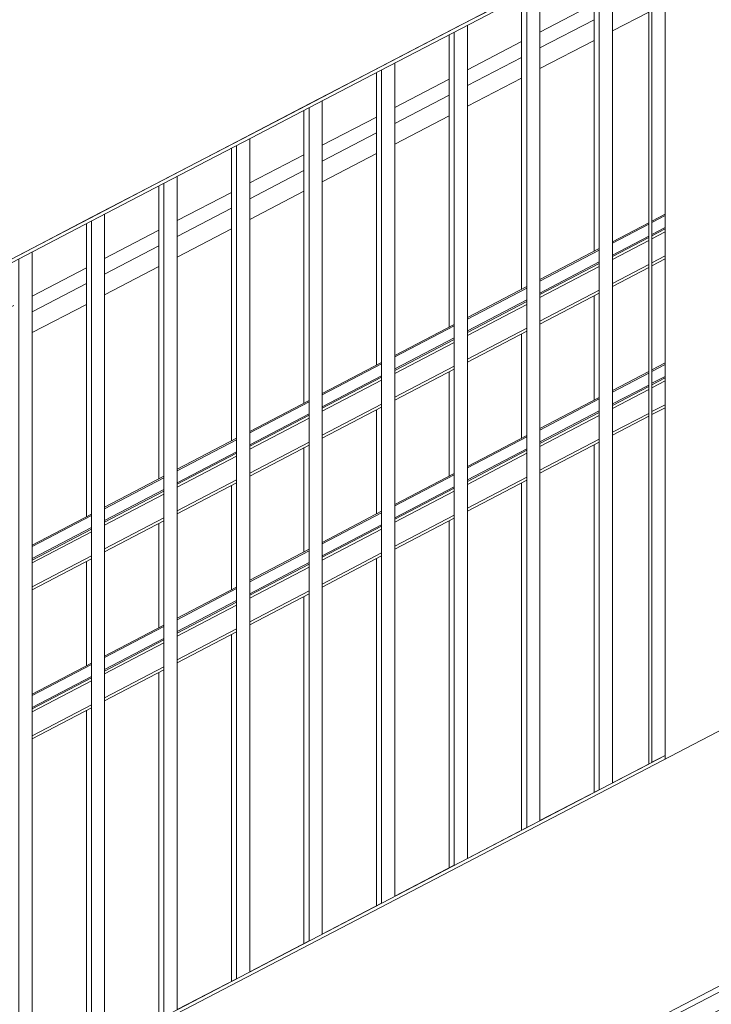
# Model space of a CAD drawing. Header units: millimetres. Extents: x -65 to 293624, y -1905 to 31061.
# Tile 192 of 256: x 116578 to 117627, y 18137 to 19629. Entities that reach past the tile are written whole.
import ezdxf

# ---------------------------------------------------------------- set-up
doc = ezdxf.new("R2010")
doc.units = ezdxf.units.MM
doc.header["$MEASUREMENT"] = 0
doc.linetypes.add('Hidden Line', pattern=[317.5, 211.666667, -105.833333])
for name, color, linetype in [('00 2D joon.AR', 7, 'Continuous'), ('00 Tekst.AR', 7, 'Continuous'), ('1244 Fassaadivarustus.AR', 7, 'Continuous'), ('1245 Klaasfassaadid.AR', 7, 'Continuous'), ('1251 Rõdupiirded.AR', 7, 'Continuous'), ('1253 Rõdutrepid.AR', 7, 'Continuous'), ('1253 Terrassipostid.AR', 7, 'Continuous')]:
    doc.layers.add(name, color=color, linetype=linetype)
doc.dimstyles.new('GENERATED_STYLE__1', dxfattribs={"dimtxt": 0.18, "dimasz": 91.2, "dimexe": 0.18, "dimexo": 0.0625, "dimgap": 0, "dimtad": 0, "dimtih": 1, "dimtoh": 1, "dimdec": 4, "dimzin": 0, "dimdsep": 46, "dimcen": 0.09, "dimadec": 0, "dimazin": 0, "dimtfac": 1, "dimtdec": 4, "dimtmove": 0, "dimatfit": 3, "dimldrblk": 'ARROWHEAD_5', "dimfxl": 0, "dimtolj": 1, "dimtzin": 0, "dimarcsym": 0})

# ---------------------------------------------------------------- blocks, each defined once
blk = doc.blocks.new('Section Element_1062_3', base_point=(20443.1, 12361.4))
at = {"layer": '1253 Terrassipostid.AR', "color": 7, "linetype": 'Continuous', "lineweight": 13}
blk.add_line((117556.9, 18514.4), (117556.9, 23406.5), dxfattribs=at)
blk = doc.blocks.new('Section Element_1109_3', base_point=(20443.1, 12361.4))
at = {"layer": '1244 Fassaadivarustus.AR', "color": 7, "linetype": 'Continuous', "lineweight": 13}
for p, q in [((117531.9, 19641), (117476.9, 19612.4)), ((117449.2, 19629.5), (117366.9, 19586.7)), ((117449.2, 19598.1), (117366.9, 19555.3)), ((117339.2, 19572.3), (117256.9, 19529.6)), ((117339.2, 19540.9), (117256.9, 19498.2)), ((117229.2, 19515.2), (117146.9, 19472.4)), ((117229.2, 19483.8), (117146.9, 19441)), ((117119.2, 19458.1), (117036.9, 19415.3)), ((117119.2, 19426.6), (117036.9, 19383.9)), ((117009.2, 19400.9), (116926.9, 19358.1)), ((117009.2, 19369.5), (116926.9, 19326.7)), ((116899.2, 19343.8), (116816.9, 19301)), ((116899.2, 19312.4), (116816.9, 19269.6)), ((116789.2, 19286.6), (116706.9, 19243.9)), ((116789.2, 19255.2), (116706.9, 19212.4)), ((116679.2, 19229.5), (116596.9, 19186.7)), ((116679.2, 19198.1), (116596.9, 19155.3))]:
    blk.add_line(p, q, dxfattribs=at)
blk = doc.blocks.new('Section Element_1116_3', base_point=(20443.1, 12361.4))
at = {"layer": '1253 Rõdutrepid.AR', "color": 7, "linetype": 'Continuous', "lineweight": 13}
for p, q in [((115501.9, 17439.1), (121077.6, 20341.5)), ((117556.9, 18113.1), (117706.9, 18191.1))]:
    blk.add_line(p, q, dxfattribs=at)
blk = doc.blocks.new('Section Element_1263_3', base_point=(20443.1, 12361.4))
at = {"layer": '1245 Klaasfassaadid.AR', "color": 7, "linetype": 'Continuous', "lineweight": 13}
for p, q in [((117556.9, 19777), (117536.9, 19766.6)), ((117531.9, 19764), (117480.4, 19737.3)), ((117556.9, 19709.4), (117536.9, 19699)), ((117531.9, 19696.4), (117476.9, 19667.8)), ((117449.2, 19653.4), (117366.9, 19610.7)), ((117339.2, 19596.3), (117256.9, 19553.5)), ((117229.2, 19539.2), (117146.9, 19496.4)), ((117119.2, 19482), (117036.9, 19439.2)), ((117009.2, 19424.9), (116926.9, 19382.1)), ((116899.2, 19367.7), (116816.9, 19325)), ((116789.2, 19310.6), (116706.9, 19267.8)), ((116679.2, 19253.4), (116596.9, 19210.7)), ((116569.2, 19196.3), (116545.7, 19184.1))]:
    blk.add_line(p, q, dxfattribs=at)
blk = doc.blocks.new('Section Element_2377_3', base_point=(20443.1, 12361.4))
at = {"layer": '1251 Rõdupiirded.AR', "color": 7, "linetype": 'Continuous', "lineweight": 13}
for p, q in [((115506.9, 17447.3), (117556.9, 18514.4)), ((117556.9, 18514.4), (117556.9, 18508.8)), ((115506.9, 17447.3), (115506.9, 17441.7))]:
    blk.add_line(p, q, dxfattribs=at)
blk = doc.blocks.new('Section Element_2627_3', base_point=(20443.1, 12361.4))
at = {"layer": '1251 Rõdupiirded.AR', "color": 7, "linetype": 'Continuous', "lineweight": 13}
for p, q in [((116576.9, 18004.3), (116576.9, 19266.9)), ((116596.9, 18014.7), (116596.9, 19277.3))]:
    blk.add_line(p, q, dxfattribs=at)
blk = doc.blocks.new('Section Element_2628_3', base_point=(20443.1, 12361.4))
at = {"layer": '1251 Rõdupiirded.AR', "color": 7, "linetype": 'Continuous', "lineweight": 13}
for p, q in [((116706.9, 18072), (116706.9, 19334.6)), ((116686.9, 18061.5), (116686.9, 19324.2))]:
    blk.add_line(p, q, dxfattribs=at)
blk = doc.blocks.new('Section Element_2629_3', base_point=(20443.1, 12361.4))
at = {"layer": '1251 Rõdupiirded.AR', "color": 7, "linetype": 'Continuous', "lineweight": 13}
for p, q in [((116816.9, 18129.2), (116816.9, 19391.9)), ((116796.9, 18118.8), (116796.9, 19381.5))]:
    blk.add_line(p, q, dxfattribs=at)
blk = doc.blocks.new('Section Element_2630_3', base_point=(20443.1, 12361.4))
at = {"layer": '1251 Rõdupiirded.AR', "color": 7, "linetype": 'Continuous', "lineweight": 13}
for p, q in [((116926.9, 18186.5), (116926.9, 19449.1)), ((116906.9, 18176.1), (116906.9, 19438.7))]:
    blk.add_line(p, q, dxfattribs=at)
blk = doc.blocks.new('Section Element_2631_3', base_point=(20443.1, 12361.4))
at = {"layer": '1251 Rõdupiirded.AR', "color": 7, "linetype": 'Continuous', "lineweight": 13}
for p, q in [((117036.9, 18243.7), (117036.9, 19506.4)), ((117016.9, 18233.3), (117016.9, 19496))]:
    blk.add_line(p, q, dxfattribs=at)
blk = doc.blocks.new('Section Element_2632_3', base_point=(20443.1, 12361.4))
at = {"layer": '1251 Rõdupiirded.AR', "color": 7, "linetype": 'Continuous', "lineweight": 13}
for p, q in [((117476.9, 18472.8), (117476.9, 19735.4)), ((117456.9, 18462.4), (117456.9, 19725))]:
    blk.add_line(p, q, dxfattribs=at)
blk = doc.blocks.new('Section Element_2650_3', base_point=(20443.1, 12361.4))
at = {"layer": '1251 Rõdupiirded.AR', "color": 7, "linetype": 'Continuous', "lineweight": 13}
for p, q in [((116585.7, 19277.2), (116475.7, 19219.9)), ((116588, 19272.7), (116478, 19215.5))]:
    blk.add_line(p, q, dxfattribs=at)
blk = doc.blocks.new('Section Element_2653_3', base_point=(20443.1, 12361.4))
at = {"layer": '1251 Rõdupiirded.AR', "color": 7, "linetype": 'Continuous', "lineweight": 13}
for p, q in [((116695.7, 19334.4), (116585.7, 19277.2)), ((116698, 19330), (116588, 19272.7))]:
    blk.add_line(p, q, dxfattribs=at)
blk = doc.blocks.new('Section Element_2654_3', base_point=(20443.1, 12361.4))
at = {"layer": '1251 Rõdupiirded.AR', "color": 7, "linetype": 'Continuous', "lineweight": 13}
for p, q in [((116805.7, 19391.7), (116695.7, 19334.4)), ((116808, 19387.3), (116698, 19330))]:
    blk.add_line(p, q, dxfattribs=at)
blk = doc.blocks.new('Section Element_2655_3', base_point=(20443.1, 12361.4))
at = {"layer": '1251 Rõdupiirded.AR', "color": 7, "linetype": 'Continuous', "lineweight": 13}
for p, q in [((116915.7, 19449), (116805.7, 19391.7)), ((116918, 19444.5), (116808, 19387.3))]:
    blk.add_line(p, q, dxfattribs=at)
blk = doc.blocks.new('Section Element_2656_3', base_point=(20443.1, 12361.4))
at = {"layer": '1251 Rõdupiirded.AR', "color": 7, "linetype": 'Continuous', "lineweight": 13}
for p, q in [((117025.7, 19506.2), (116915.7, 19449)), ((117028, 19501.8), (116918, 19444.5))]:
    blk.add_line(p, q, dxfattribs=at)
blk = doc.blocks.new('Section Element_2657_3', base_point=(20443.1, 12361.4))
at = {"layer": '1251 Rõdupiirded.AR', "color": 7, "linetype": 'Continuous', "lineweight": 13}
for p, q in [((117135.7, 19563.5), (117025.7, 19506.2)), ((117138, 19559), (117028, 19501.8))]:
    blk.add_line(p, q, dxfattribs=at)
blk = doc.blocks.new('Section Element_2658_3', base_point=(20443.1, 12361.4))
at = {"layer": '1251 Rõdupiirded.AR', "color": 7, "linetype": 'Continuous', "lineweight": 13}
for p, q in [((117146.9, 18301), (117146.9, 19563.6)), ((117126.9, 18290.6), (117126.9, 19553.2))]:
    blk.add_line(p, q, dxfattribs=at)
blk = doc.blocks.new('Section Element_2659_3', base_point=(20443.1, 12361.4))
at = {"layer": '1251 Rõdupiirded.AR', "color": 7, "linetype": 'Continuous', "lineweight": 13}
for p, q in [((117245.7, 19620.7), (117135.7, 19563.5)), ((117248, 19616.3), (117138, 19559))]:
    blk.add_line(p, q, dxfattribs=at)
blk = doc.blocks.new('Section Element_2660_3', base_point=(20443.1, 12361.4))
at = {"layer": '1251 Rõdupiirded.AR', "color": 7, "linetype": 'Continuous', "lineweight": 13}
for p, q in [((117236.9, 18347.8), (117236.9, 19610.5)), ((117256.9, 18358.3), (117256.9, 19620.9))]:
    blk.add_line(p, q, dxfattribs=at)
blk = doc.blocks.new('Section Element_2661_3', base_point=(20443.1, 12361.4))
at = {"layer": '1251 Rõdupiirded.AR', "color": 7, "linetype": 'Continuous', "lineweight": 13}
for p, q in [((117355.7, 19678), (117245.7, 19620.7)), ((117358, 19673.6), (117248, 19616.3))]:
    blk.add_line(p, q, dxfattribs=at)
blk = doc.blocks.new('Section Element_2662_3', base_point=(20443.1, 12361.4))
at = {"layer": '1251 Rõdupiirded.AR', "color": 7, "linetype": 'Continuous', "lineweight": 13}
for p, q in [((117346.9, 18405.1), (117346.9, 19667.8)), ((117366.9, 18415.5), (117366.9, 19678.2))]:
    blk.add_line(p, q, dxfattribs=at)
blk = doc.blocks.new('Section Element_2665_3', base_point=(20443.1, 12361.4))
at = {"layer": '1251 Rõdupiirded.AR', "color": 7, "linetype": 'Continuous', "lineweight": 13}
for p, q in [((117536.9, 18504), (117536.9, 19772.3)), ((117531.9, 18501.4), (117531.9, 19764.1))]:
    blk.add_line(p, q, dxfattribs=at)
blk = doc.blocks.new('Section Element_2707_3', base_point=(20443.1, 12361.4))
at = {"layer": '1251 Rõdupiirded.AR', "color": 7, "linetype": 'Continuous', "lineweight": 13}
for p, q in [((117536.9, 19324.4), (117556.9, 19334.8)), ((117536.9, 19322.1), (117556.9, 19332.6)), ((117476.9, 19293), (117531.9, 19321.8)), ((117476.9, 19290.8), (117531.9, 19319.5)), ((117536.9, 19304.1), (117556.9, 19314.5)), ((117536.9, 19301.8), (117556.9, 19312.3)), ((117476.9, 19272.7), (117531.9, 19301.5)), ((117476.9, 19270.5), (117531.9, 19299.2)), ((117476.9, 19265.9), (117531.9, 19294.7)), ((117536.9, 19297.3), (117556.9, 19307.8)), ((117366.9, 19235.5), (117456.9, 19282.6)), ((117366.9, 19233.3), (117456.9, 19280.3)), ((117536.9, 19261.2), (117556.9, 19271.6)), ((117536.9, 19256.7), (117556.9, 19267.1)), ((117366.9, 19215.2), (117456.9, 19262.3)), ((117366.9, 19213), (117456.9, 19260)), ((117366.9, 19208.5), (117456.9, 19255.5)), ((117476.9, 19229.8), (117531.9, 19258.6)), ((117476.9, 19225.3), (117531.9, 19254.1)), ((117256.9, 19178.1), (117346.9, 19225.1)), ((117256.9, 19175.8), (117346.9, 19222.8)), ((117366.9, 19172.4), (117456.9, 19219.4)), ((117366.9, 19167.8), (117456.9, 19214.9)), ((117256.9, 19157.7), (117346.9, 19204.8)), ((117256.9, 19155.5), (117346.9, 19202.5)), ((117256.9, 19151), (117346.9, 19198)), ((117146.9, 19120.6), (117236.9, 19167.6)), ((117146.9, 19118.3), (117236.9, 19165.3)), ((117256.9, 19114.9), (117346.9, 19161.9)), ((117146.9, 19100.3), (117236.9, 19147.3)), ((117256.9, 19110.4), (117346.9, 19157.4)), ((117146.9, 19098), (117236.9, 19145)), ((117146.9, 19093.5), (117236.9, 19140.5)), ((117036.9, 19063.1), (117126.9, 19110.1)), ((117036.9, 19060.8), (117126.9, 19107.9)), ((117146.9, 19057.4), (117236.9, 19104.4)), ((117536.9, 19098.7), (117556.9, 19109.2)), ((117536.9, 19096.5), (117556.9, 19106.9)), ((117036.9, 19042.8), (117126.9, 19089.8)), ((117036.9, 19040.5), (117126.9, 19087.6)), ((117146.9, 19052.9), (117236.9, 19099.9)), ((117476.9, 19067.4), (117531.9, 19096.1)), ((117476.9, 19065.1), (117531.9, 19093.8)), ((117536.9, 19078.4), (117556.9, 19088.9)), ((117536.9, 19076.2), (117556.9, 19086.6)), ((117036.9, 19036), (117126.9, 19083)), ((117476.9, 19047.1), (117531.9, 19075.8)), ((117476.9, 19044.8), (117531.9, 19073.5)), ((117536.9, 19071.6), (117556.9, 19082.1)), ((117366.9, 19009.9), (117456.9, 19056.9)), ((117476.9, 19040.3), (117531.9, 19069)), ((116926.9, 19005.6), (117016.9, 19052.6)), ((116926.9, 19003.3), (117016.9, 19050.4)), ((117036.9, 18999.9), (117126.9, 19046.9)), ((117036.9, 18995.4), (117126.9, 19042.4)), ((117366.9, 19007.6), (117456.9, 19054.7)), ((117536.9, 19035.5), (117556.9, 19046)), ((117536.9, 19031), (117556.9, 19041.5)), ((116926.9, 18985.3), (117016.9, 19032.3)), ((116926.9, 18983), (117016.9, 19030.1)), ((117366.9, 18989.6), (117456.9, 19036.6)), ((117366.9, 18987.3), (117456.9, 19034.3)), ((117366.9, 18982.8), (117456.9, 19029.8)), ((117476.9, 19004.2), (117531.9, 19032.9)), ((117476.9, 18999.7), (117531.9, 19028.4)), ((116926.9, 18978.5), (117016.9, 19025.6)), ((117256.9, 18952.4), (117346.9, 18999.4)), ((117256.9, 18950.1), (117346.9, 18997.2)), ((116816.9, 18948.1), (116906.9, 18995.1)), ((116816.9, 18945.9), (116906.9, 18992.9)), ((116926.9, 18942.4), (117016.9, 18989.4)), ((116926.9, 18937.9), (117016.9, 18984.9)), ((117366.9, 18946.7), (117456.9, 18993.7)), ((117366.9, 18942.2), (117456.9, 18989.2)), ((116816.9, 18927.8), (116906.9, 18974.8)), ((116816.9, 18925.5), (116906.9, 18972.6)), ((116816.9, 18921), (116906.9, 18968.1)), ((117256.9, 18932.1), (117346.9, 18979.1)), ((117256.9, 18929.8), (117346.9, 18976.9)), ((117256.9, 18925.3), (117346.9, 18972.3)), ((116706.9, 18890.6), (116796.9, 18937.7)), ((117146.9, 18894.9), (117236.9, 18941.9)), ((117146.9, 18892.6), (117236.9, 18939.7)), ((116706.9, 18888.4), (116796.9, 18935.4)), ((116816.9, 18884.9), (116906.9, 18932)), ((116816.9, 18880.4), (116906.9, 18927.4)), ((117146.9, 18874.6), (117236.9, 18921.6)), ((117256.9, 18889.2), (117346.9, 18936.2)), ((117256.9, 18884.7), (117346.9, 18931.7)), ((116706.9, 18870.3), (116796.9, 18917.4)), ((116706.9, 18868.1), (116796.9, 18915.1)), ((116706.9, 18863.6), (116796.9, 18910.6)), ((117146.9, 18872.3), (117236.9, 18919.4)), ((117146.9, 18867.8), (117236.9, 18914.9)), ((116596.9, 18833.1), (116686.9, 18880.2)), ((116596.9, 18830.9), (116686.9, 18877.9)), ((117036.9, 18837.4), (117126.9, 18884.5)), ((117036.9, 18835.2), (117126.9, 18882.2)), ((117146.9, 18831.7), (117236.9, 18878.8)), ((116706.9, 18827.4), (116796.9, 18874.5)), ((116706.9, 18822.9), (116796.9, 18870)), ((117036.9, 18817.1), (117126.9, 18864.1)), ((117036.9, 18814.9), (117126.9, 18861.9)), ((117146.9, 18827.2), (117236.9, 18874.2)), ((116596.9, 18812.8), (116686.9, 18859.9)), ((116596.9, 18810.6), (116686.9, 18857.6)), ((116596.9, 18806.1), (116686.9, 18853.1)), ((117036.9, 18810.3), (117126.9, 18857.4)), ((116926.9, 18779.9), (117016.9, 18827)), ((116926.9, 18777.7), (117016.9, 18824.7)), ((117036.9, 18774.2), (117126.9, 18821.3)), ((116596.9, 18770), (116686.9, 18817)), ((116596.9, 18765.4), (116686.9, 18812.5)), ((116926.9, 18759.6), (117016.9, 18806.7)), ((116926.9, 18757.4), (117016.9, 18804.4)), ((117036.9, 18769.7), (117126.9, 18816.8)), ((116926.9, 18752.9), (117016.9, 18799.9)), ((116816.9, 18722.5), (116906.9, 18769.5)), ((116816.9, 18720.2), (116906.9, 18767.2)), ((116926.9, 18716.8), (117016.9, 18763.8)), ((116926.9, 18712.2), (117016.9, 18759.3)), ((116816.9, 18702.1), (116906.9, 18749.2)), ((116816.9, 18699.9), (116906.9, 18746.9)), ((116816.9, 18695.4), (116906.9, 18742.4)), ((116706.9, 18665), (116796.9, 18712)), ((116706.9, 18662.7), (116796.9, 18709.7)), ((116816.9, 18659.3), (116906.9, 18706.3)), ((116816.9, 18654.8), (116906.9, 18701.8)), ((116706.9, 18644.7), (116796.9, 18691.7)), ((116706.9, 18642.4), (116796.9, 18689.4)), ((116706.9, 18637.9), (116796.9, 18684.9)), ((116596.9, 18607.5), (116686.9, 18654.5)), ((116596.9, 18605.2), (116686.9, 18652.3)), ((116706.9, 18601.8), (116796.9, 18648.8)), ((116706.9, 18597.3), (116796.9, 18644.3)), ((116596.9, 18587.2), (116686.9, 18634.2)), ((116596.9, 18584.9), (116686.9, 18631.9)), ((116596.9, 18580.4), (116686.9, 18627.4)), ((116596.9, 18544.3), (116686.9, 18591.3)), ((116596.9, 18539.8), (116686.9, 18586.8))]:
    blk.add_line(p, q, dxfattribs=at)
blk = doc.blocks.new('Section Element_2771_3', base_point=(20443.1, 12361.4))
at = {"layer": '1251 Rõdupiirded.AR', "color": 7, "linetype": 'Continuous', "lineweight": 13}
for p, q in [((116679.2, 18876.2), (116679.2, 19320.2)), ((116679.2, 18650.5), (116679.2, 18808.5)), ((116679.2, 18057.6), (116679.2, 18582.8))]:
    blk.add_line(p, q, dxfattribs=at)
blk = doc.blocks.new('Section Element_2772_3', base_point=(20443.1, 12361.4))
at = {"layer": '1251 Rõdupiirded.AR', "color": 7, "linetype": 'Continuous', "lineweight": 13}
for p, q in [((116789.2, 18933.7), (116789.2, 19377.5)), ((116789.2, 18708), (116789.2, 18866)), ((116789.2, 18114.9), (116789.2, 18640.3))]:
    blk.add_line(p, q, dxfattribs=at)
blk = doc.blocks.new('Section Element_2773_3', base_point=(20443.1, 12361.4))
at = {"layer": '1251 Rõdupiirded.AR', "color": 7, "linetype": 'Continuous', "lineweight": 13}
for p, q in [((116899.2, 18991.1), (116899.2, 19434.7)), ((116899.2, 18765.5), (116899.2, 18923.4)), ((116899.2, 18172.1), (116899.2, 18697.8))]:
    blk.add_line(p, q, dxfattribs=at)
blk = doc.blocks.new('Section Element_2774_3', base_point=(20443.1, 12361.4))
at = {"layer": '1251 Rõdupiirded.AR', "color": 7, "linetype": 'Continuous', "lineweight": 13}
for p, q in [((117009.2, 19048.6), (117009.2, 19492)), ((117009.2, 18823), (117009.2, 18980.9)), ((117009.2, 18229.4), (117009.2, 18755.3))]:
    blk.add_line(p, q, dxfattribs=at)
blk = doc.blocks.new('Section Element_2775_3', base_point=(20443.1, 12361.4))
at = {"layer": '1251 Rõdupiirded.AR', "color": 7, "linetype": 'Continuous', "lineweight": 13}
for p, q in [((117119.2, 19106.1), (117119.2, 19549.2)), ((117119.2, 18880.5), (117119.2, 19038.4)), ((117119.2, 18286.6), (117119.2, 18812.8))]:
    blk.add_line(p, q, dxfattribs=at)
blk = doc.blocks.new('Section Element_2776_3', base_point=(20443.1, 12361.4))
at = {"layer": '1251 Rõdupiirded.AR', "color": 7, "linetype": 'Continuous', "lineweight": 13}
for p, q in [((117229.2, 19163.6), (117229.2, 19606.5)), ((117229.2, 18937.9), (117229.2, 19095.9)), ((117229.2, 18343.9), (117229.2, 18870.2))]:
    blk.add_line(p, q, dxfattribs=at)
blk = doc.blocks.new('Section Element_2777_3', base_point=(20443.1, 12361.4))
at = {"layer": '1251 Rõdupiirded.AR', "color": 7, "linetype": 'Continuous', "lineweight": 13}
for p, q in [((117339.2, 19221.1), (117339.2, 19663.8)), ((117339.2, 18995.4), (117339.2, 19153.4)), ((117339.2, 18401.2), (117339.2, 18927.7))]:
    blk.add_line(p, q, dxfattribs=at)
blk = doc.blocks.new('Section Element_2778_3', base_point=(20443.1, 12361.4))
at = {"layer": '1251 Rõdupiirded.AR', "color": 7, "linetype": 'Continuous', "lineweight": 13}
for p, q in [((117449.2, 19278.6), (117449.2, 19721)), ((117449.2, 19052.9), (117449.2, 19210.9)), ((117449.2, 18458.4), (117449.2, 18985.2))]:
    blk.add_line(p, q, dxfattribs=at)
blk = doc.blocks.new('Section Element_2852_3', base_point=(20443.1, 12361.4))
at = {"layer": '1251 Rõdupiirded.AR', "color": 7, "linetype": 'Continuous', "lineweight": 13}
blk.add_line((117348.1, 19674.1), (117238.1, 19616.8), dxfattribs=at)
blk = doc.blocks.new('Section Element_2853_3', base_point=(20443.1, 12361.4))
at = {"layer": '1251 Rõdupiirded.AR', "color": 7, "linetype": 'Continuous', "lineweight": 13}
blk.add_line((117238.1, 19616.8), (117128.1, 19559.5), dxfattribs=at)
blk = doc.blocks.new('Section Element_2854_3', base_point=(20443.1, 12361.4))
at = {"layer": '1251 Rõdupiirded.AR', "color": 7, "linetype": 'Continuous', "lineweight": 13}
blk.add_line((117128.1, 19559.5), (117018.1, 19502.3), dxfattribs=at)
blk = doc.blocks.new('Section Element_2855_3', base_point=(20443.1, 12361.4))
at = {"layer": '1251 Rõdupiirded.AR', "color": 7, "linetype": 'Continuous', "lineweight": 13}
blk.add_line((117018.1, 19502.3), (116908.1, 19445), dxfattribs=at)
blk = doc.blocks.new('Section Element_2856_3', base_point=(20443.1, 12361.4))
at = {"layer": '1251 Rõdupiirded.AR', "color": 7, "linetype": 'Continuous', "lineweight": 13}
blk.add_line((116908.1, 19445), (116798.1, 19387.8), dxfattribs=at)
blk = doc.blocks.new('Section Element_2857_3', base_point=(20443.1, 12361.4))
at = {"layer": '1251 Rõdupiirded.AR', "color": 7, "linetype": 'Continuous', "lineweight": 13}
blk.add_line((116798.1, 19387.8), (116688.1, 19330.5), dxfattribs=at)
blk = doc.blocks.new('Section Element_2858_3', base_point=(20443.1, 12361.4))
at = {"layer": '1251 Rõdupiirded.AR', "color": 7, "linetype": 'Continuous', "lineweight": 13}
blk.add_line((116688.1, 19330.5), (116578.1, 19273.2), dxfattribs=at)
blk = doc.blocks.new('Section Element_2932_3', base_point=(20443.1, 12361.4))
at = {"layer": '1251 Rõdupiirded.AR', "color": 7, "linetype": 'Continuous', "lineweight": 13}
blk.add_line((116816.9, 18129.3), (116906.9, 18176.1), dxfattribs=at)
blk = doc.blocks.new('Section Element_2933_3', base_point=(20443.1, 12361.4))
at = {"layer": '1251 Rõdupiirded.AR', "color": 7, "linetype": 'Continuous', "lineweight": 13}
blk.add_line((116926.9, 18186.5), (117016.9, 18233.4), dxfattribs=at)
blk = doc.blocks.new('Section Element_2934_3', base_point=(20443.1, 12361.4))
at = {"layer": '1251 Rõdupiirded.AR', "color": 7, "linetype": 'Continuous', "lineweight": 13}
blk.add_line((117036.9, 18243.8), (117126.9, 18290.6), dxfattribs=at)
blk = doc.blocks.new('Section Element_2935_3', base_point=(20443.1, 12361.4))
at = {"layer": '1251 Rõdupiirded.AR', "color": 7, "linetype": 'Continuous', "lineweight": 13}
blk.add_line((117146.9, 18301), (117236.9, 18347.9), dxfattribs=at)
blk = doc.blocks.new('Section Element_2936_3', base_point=(20443.1, 12361.4))
at = {"layer": '1251 Rõdupiirded.AR', "color": 7, "linetype": 'Continuous', "lineweight": 13}
blk.add_line((117256.9, 18358.3), (117346.9, 18405.1), dxfattribs=at)
blk = doc.blocks.new('Section Element_2937_3', base_point=(20443.1, 12361.4))
at = {"layer": '1251 Rõdupiirded.AR', "color": 7, "linetype": 'Continuous', "lineweight": 13}
blk.add_line((117366.9, 18415.6), (117456.9, 18462.4), dxfattribs=at)
blk = doc.blocks.new('Section Element_2938_3', base_point=(20443.1, 12361.4))
at = {"layer": '1251 Rõdupiirded.AR', "color": 7, "linetype": 'Continuous', "lineweight": 13}
for p, q in [((117536.9, 18504), (117556.9, 18514.5)), ((117476.9, 18472.8), (117531.9, 18501.4))]:
    blk.add_line(p, q, dxfattribs=at)
blk = doc.blocks.new('ARROWHEAD_5')
at = {"linetype": 'Continuous', "lineweight": 0}
blk.add_hatch(color=0, dxfattribs=at).paths.add_polyline_path([(-1, 0.2679), (0, 0), (-1, -0.2679)])
at = {"color": 0, "linetype": 'Continuous', "lineweight": 0}
blk.add_line((0, 0), (-1, 0), dxfattribs=at)

msp = doc.modelspace()

# ---------------------------------------------------------------- linework, layer by layer
at = {"layer": '00 2D joon.AR', "color": 41, "linetype": 'Hidden Line', "lineweight": 13, "true_color": 0xffeda8, "flags": 128}
msp.add_lwpolyline([(114205.2, 16378.4), (114220, 16350), (121168.1, 19964.9), (121153.4, 19993.3)], close=True, dxfattribs=at)

# ---------------------------------------------------------------- block references
at = {"layer": '1244 Fassaadivarustus.AR', "lineweight": 0}
msp.add_blockref('Section Element_1109_3', (20443.1, 12361.4), dxfattribs=at)
at = {"layer": '1245 Klaasfassaadid.AR', "lineweight": 0}
msp.add_blockref('Section Element_1263_3', (20443.1, 12361.4), dxfattribs=at)
at = {"layer": '1251 Rõdupiirded.AR', "lineweight": 0}
for name in ['Section Element_2707_3', 'Section Element_2665_3', 'Section Element_2632_3', 'Section Element_2778_3', 'Section Element_2852_3', 'Section Element_2661_3', 'Section Element_2662_3', 'Section Element_2777_3', 'Section Element_2853_3', 'Section Element_2659_3', 'Section Element_2660_3', 'Section Element_2776_3', 'Section Element_2657_3', 'Section Element_2658_3', 'Section Element_2854_3', 'Section Element_2775_3', 'Section Element_2656_3', 'Section Element_2631_3', 'Section Element_2855_3', 'Section Element_2774_3', 'Section Element_2856_3', 'Section Element_2655_3', 'Section Element_2630_3', 'Section Element_2773_3', 'Section Element_2857_3', 'Section Element_2654_3', 'Section Element_2629_3', 'Section Element_2772_3', 'Section Element_2858_3', 'Section Element_2653_3', 'Section Element_2628_3', 'Section Element_2771_3', 'Section Element_2650_3', 'Section Element_2627_3', 'Section Element_2377_3', 'Section Element_2938_3', 'Section Element_2937_3', 'Section Element_2936_3', 'Section Element_2935_3', 'Section Element_2934_3', 'Section Element_2933_3', 'Section Element_2932_3']:
    msp.add_blockref(name, (20443.1, 12361.4), dxfattribs=at)
at = {"layer": '1253 Rõdutrepid.AR', "lineweight": 0}
msp.add_blockref('Section Element_1116_3', (20443.1, 12361.4), dxfattribs=at)
at = {"layer": '1253 Terrassipostid.AR', "lineweight": 0}
msp.add_blockref('Section Element_1062_3', (20443.1, 12361.4), dxfattribs=at)

# ---------------------------------------------------------------- leaders
at = {"layer": '00 Tekst.AR', "color": 7, "linetype": 'Continuous', "lineweight": 13, "annotation_type": 0, "has_hookline": 1, "hookline_direction": 0, "text_width": 1152}
msp.add_leader([(116042.6, 18288), (116042.6, 11222.5), (116196.8, 11222.5)], dimstyle='GENERATED_STYLE__1', dxfattribs=at)

doc.saveas('drawing.dxf')
